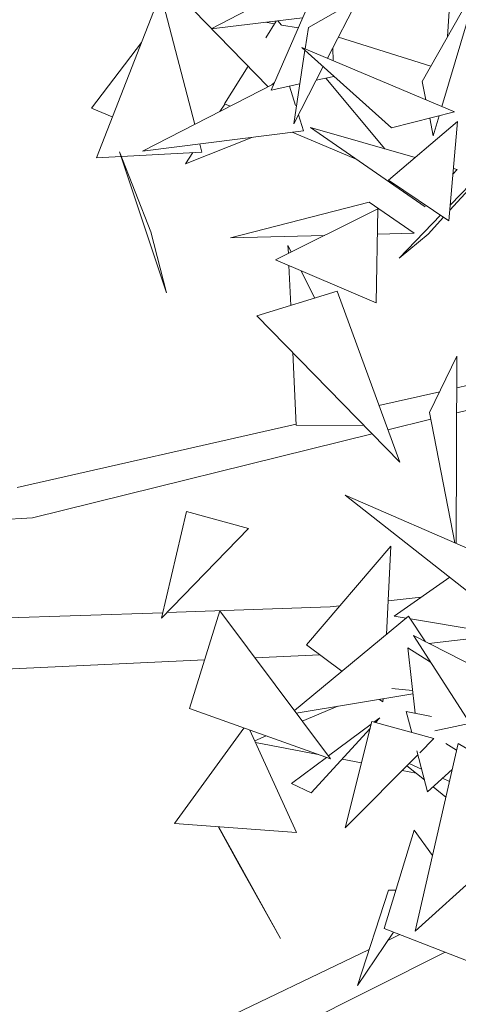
# Model space of a CAD drawing. Header units: metres. Extents: x -14.5 to 19.7, y -19.1 to 4.
# Tile 192 of 218: x 18.605 to 18.721, y 2.326 to 2.587. Entities that reach past the tile are written whole.
import ezdxf

# ---------------------------------------------------------------- set-up
doc = ezdxf.new("R2010")
doc.units = ezdxf.units.M
doc.layers.add('G-IMPT', color=7, linetype='Continuous', lineweight=5)
doc.layers.add('L-PLNT', color=7, linetype='Continuous', lineweight=5, true_color=0x005900)

# ---------------------------------------------------------------- blocks, each defined once
blk = doc.blocks.new('ÁRVORES ORNAMENTAIS - Pequeno e Médio Porte - Ipê-roxo-2976198-A')
at = {"layer": 'G-IMPT', "color": 253, "true_color": 0xaaaaaa}
for p, q in [((8.2521, 2.59769), (8.23702, 2.57108)), ((8.24227, 2.56438), (8.2521, 2.59769)), ((8.15054, 2.55078), (8.16756, 2.59451)), ((8.16756, 2.59451), (8.17663, 2.55963)), ((8.19566, 2.59267), (8.18104, 2.58503)), ((8.20743, 2.59302), (8.19691, 2.56879)), ((8.21998, 2.59291), (8.20683, 2.58536)), ((8.21998, 2.59291), (8.21189, 2.57722)), ((8.24379, 2.58302), (8.24439, 2.59246)), ((8.17634, 2.58997), (8.19616, 2.56967)), ((8.18104, 2.58503), (8.20523, 2.58796)), ((8.1978, 2.58638), (8.19542, 2.58678)), ((8.19548, 2.58266), (8.19826, 2.58712)), ((8.19967, 2.58598), (8.19867, 2.58717)), ((8.20409, 2.58533), (8.19975, 2.58605)), ((8.20596, 2.57973), (8.20683, 2.58536)), ((8.14922, 2.56397), (8.16247, 2.58144)), ((8.23932, 2.57513), (8.21478, 2.58283)), ((8.20291, 2.55982), (8.20591, 2.57936)), ((8.22885, 2.55876), (8.20509, 2.5801)), ((8.20509, 2.5801), (8.24562, 2.56296)), ((8.21341, 2.57658), (8.21329, 2.57994)), ((8.18455, 2.56508), (8.19081, 2.57515)), ((8.21075, 2.57501), (8.20291, 2.55982)), ((8.21355, 2.57238), (8.20887, 2.57137)), ((8.22715, 2.55316), (8.21144, 2.57193)), ((8.23803, 2.56618), (8.23702, 2.57108)), ((8.19761, 2.57041), (8.1628, 2.55252)), ((8.20454, 2.57044), (8.19691, 2.56879)), ((8.19778, 2.5708), (8.19708, 2.57014)), ((8.2018, 2.56984), (8.2034, 2.56464)), ((8.15475, 2.5617), (8.14922, 2.56397)), ((8.18462, 2.56506), (8.18331, 2.56306)), ((8.18455, 2.56508), (8.18604, 2.56446)), ((8.20415, 2.56222), (8.20547, 2.55794)), ((8.22885, 2.55876), (8.24562, 2.56296)), ((8.23998, 2.55662), (8.23902, 2.56131)), ((8.23998, 2.55662), (8.24155, 2.56194)), ((8.1628, 2.55252), (8.20547, 2.55794)), ((8.23515, 2.55087), (8.20733, 2.55883)), ((8.20733, 2.55883), (8.2378, 2.53777)), ((8.2464, 2.56046), (8.22809, 2.54486)), ((8.2464, 2.56046), (8.24414, 2.534)), ((8.24439, 2.53688), (8.26529, 2.5598)), ((8.26529, 2.5598), (8.2445, 2.53825)), ((8.17421, 2.54918), (8.19178, 2.5562)), ((8.20248, 2.55756), (8.21948, 2.55043)), ((8.17798, 2.55445), (8.17854, 2.55228)), ((8.15054, 2.55078), (8.17854, 2.55228)), ((8.16495, 2.53109), (8.15663, 2.55236)), ((8.15663, 2.55236), (8.16918, 2.51493)), ((8.17615, 2.55215), (8.17421, 2.54918)), ((8.24628, 2.54769), (8.2452, 2.54642)), ((8.24628, 2.54769), (8.24533, 2.54796)), ((8.24414, 2.534), (8.22809, 2.54486)), ((8.18612, 2.52953), (8.22293, 2.53898)), ((8.1981, 2.52372), (8.22527, 2.53721)), ((8.2349, 2.53076), (8.22293, 2.53898)), ((8.22527, 2.53721), (8.22485, 2.51222)), ((8.24187, 2.53553), (8.23089, 2.52414)), ((8.23859, 2.53052), (8.24267, 2.53499)), ((8.16495, 2.53109), (8.16918, 2.51493)), ((8.21107, 2.53016), (8.18612, 2.52953)), ((8.2349, 2.53076), (8.22516, 2.53052)), ((8.23859, 2.53052), (8.23089, 2.52414)), ((8.20226, 2.52579), (8.20139, 2.5275)), ((8.20139, 2.5275), (8.20149, 2.52541)), ((8.1981, 2.52372), (8.22485, 2.51222)), ((8.20163, 2.5222), (8.20211, 2.51159)), ((8.20852, 2.51354), (8.20479, 2.52085)), ((8.21445, 2.51535), (8.19313, 2.50885)), ((8.21445, 2.51535), (8.23107, 2.4699)), ((8.23107, 2.4699), (8.19313, 2.50885)), ((8.20268, 2.49905), (8.20355, 2.47978)), ((8.24625, 2.49806), (8.23897, 2.48309)), ((8.24625, 2.49806), (8.24603, 2.44833)), ((8.24622, 2.48968), (8.26481, 2.4939)), ((8.22555, 2.48499), (8.24168, 2.48865)), ((8.24619, 2.48303), (8.26834, 2.48852)), ((8.24568, 2.44849), (8.23897, 2.48309)), ((8.12953, 2.46318), (8.20354, 2.47999)), ((8.22152, 2.47971), (8.20355, 2.47978)), ((8.22792, 2.47851), (8.23932, 2.48133)), ((8.13358, 2.45515), (8.22371, 2.47746)), ((8.25364, 2.44502), (8.21657, 2.46116)), ((8.21657, 2.46116), (8.25131, 2.43393)), ((8.17442, 2.45685), (8.16782, 2.42851)), ((8.17442, 2.45685), (8.19093, 2.45234)), ((7.99534, 2.44728), (8.13358, 2.45515)), ((8.16782, 2.42851), (8.19093, 2.45234)), ((8.20631, 2.42144), (8.22873, 2.44766)), ((8.22873, 2.44766), (8.22752, 2.42416)), ((8.22961, 2.42901), (8.24436, 2.43938)), ((8.22798, 2.43311), (8.23676, 2.43404)), ((8.16816, 2.42996), (7.9874, 2.42375)), ((8.21256, 2.43148), (8.16926, 2.42999)), ((8.18329, 2.43047), (8.17524, 2.40449)), ((8.18329, 2.43047), (8.2127, 2.39111)), ((8.21256, 2.43148), (8.21513, 2.43175)), ((8.2334, 2.42901), (8.20308, 2.40399)), ((8.23277, 2.42849), (8.22961, 2.42901)), ((8.2334, 2.42901), (8.23792, 2.42223)), ((8.25428, 2.42492), (8.23388, 2.42831)), ((8.24959, 2.40076), (8.23471, 2.42387)), ((8.23471, 2.42387), (8.25432, 2.41386)), ((8.23882, 2.42177), (8.25459, 2.42362)), ((8.20631, 2.42144), (8.2157, 2.41441)), ((8.23515, 2.40323), (8.23323, 2.42064)), ((8.23923, 2.41685), (8.23323, 2.42064)), ((8.17923, 2.41739), (7.97464, 2.40796)), ((8.20984, 2.4188), (8.19261, 2.418)), ((8.229, 2.40981), (8.23448, 2.40929)), ((8.2036, 2.40329), (8.23458, 2.40836)), ((8.22572, 2.40691), (8.22661, 2.40625)), ((8.22665, 2.40706), (8.22661, 2.40625)), ((8.2127, 2.39111), (8.17524, 2.40449)), ((8.21467, 2.4051), (8.20519, 2.40117)), ((8.2343, 2.39809), (8.23281, 2.40369)), ((8.23953, 2.40236), (8.23281, 2.40369)), ((8.22364, 2.40102), (8.21662, 2.37278)), ((8.22364, 2.40102), (8.2401, 2.3965)), ((8.22578, 2.40206), (8.22418, 2.40087)), ((8.22578, 2.40206), (8.22459, 2.40076)), ((8.24037, 2.39861), (8.26111, 2.40303)), ((8.17125, 2.37398), (8.18971, 2.39932)), ((8.19128, 2.39876), (8.20368, 2.37161)), ((8.22319, 2.39923), (8.20751, 2.38206)), ((8.22347, 2.40034), (8.21211, 2.3919)), ((8.19563, 2.39721), (8.19257, 2.39594)), ((8.23641, 2.39277), (8.2401, 2.3965)), ((8.19279, 2.39545), (8.20945, 2.39227)), ((8.2466, 2.39525), (8.23515, 2.34534)), ((8.23848, 2.38241), (8.23559, 2.39324)), ((8.24618, 2.39343), (8.24334, 2.39525)), ((8.2466, 2.39525), (8.2727, 2.37931)), ((8.21159, 2.39151), (8.2023, 2.3846)), ((8.21574, 2.39107), (8.22092, 2.39009)), ((8.21662, 2.37278), (8.23587, 2.39222)), ((8.23172, 2.38803), (8.23539, 2.38733)), ((8.23296, 2.38928), (8.23765, 2.38552)), ((8.23688, 2.38842), (8.23356, 2.38989)), ((8.23848, 2.38241), (8.24501, 2.38831)), ((8.24428, 2.38514), (8.24241, 2.38596)), ((8.20751, 2.38206), (8.2023, 2.3846)), ((8.23992, 2.3837), (8.24332, 2.38097)), ((8.23515, 2.34534), (8.2727, 2.37931)), ((8.17125, 2.37398), (8.20368, 2.37161)), ((8.18289, 2.37313), (8.1883, 2.36312)), ((8.18297, 2.37312), (8.19945, 2.34337)), ((8.23494, 2.37217), (8.22689, 2.34609)), ((8.23494, 2.37217), (8.23977, 2.3655)), ((8.19945, 2.34337), (8.1883, 2.36312)), ((8.21982, 2.33091), (8.22807, 2.35625)), ((8.23002, 2.35621), (8.22807, 2.35625)), ((8.26436, 2.33152), (8.22689, 2.34609)), ((8.21982, 2.33091), (8.22939, 2.34512)), ((8.2279, 2.3429), (8.23111, 2.34445)), ((8.08329, 2.27341), (8.22295, 2.34052)), ((8.08997, 2.26295), (8.24313, 2.33977))]:
    blk.add_line(p, q, dxfattribs=at)

msp = doc.modelspace()

# ---------------------------------------------------------------- block references
at = {"layer": 'L-PLNT', "color": 253, "true_color": 0xaaaaaa}
msp.add_blockref('ÁRVORES ORNAMENTAIS - Pequeno e Médio Porte - Ipê-roxo-2976198-A', (10.47483, 0), dxfattribs=at)

doc.saveas('drawing.dxf')
